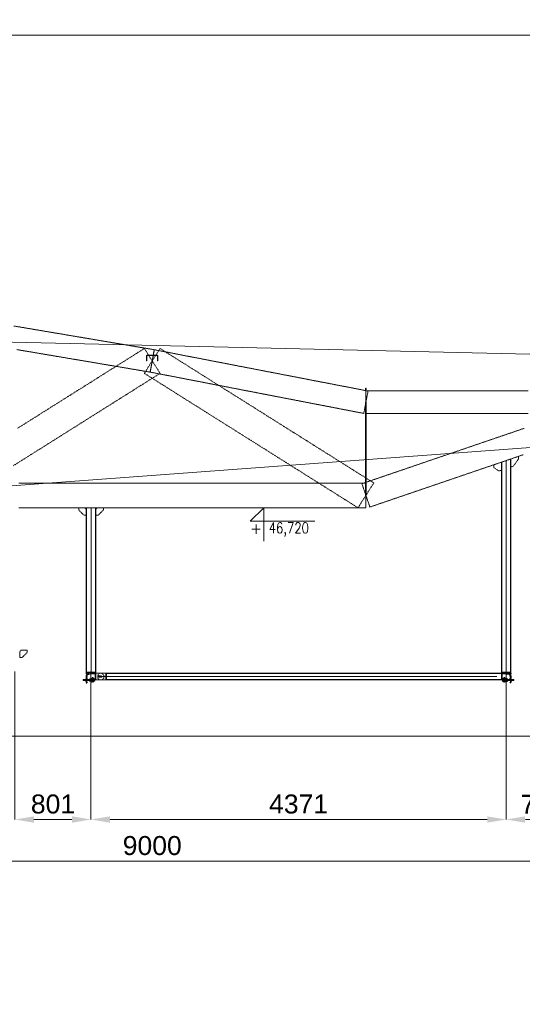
# Model space of a CAD drawing. Header units: millimetres. Extents: x -176817 to 571382, y -58489 to 156123.
# Tile 44 of 256: x -25641 to -20349, y -30771 to -20394. Entities that reach past the tile are written whole.
import ezdxf
from ezdxf.enums import TextEntityAlignment as Align

# ---------------------------------------------------------------- set-up
doc = ezdxf.new("R2010")
doc.units = ezdxf.units.MM
doc.header["$LTSCALE"] = 0.2
for name, pattern in [('AM_ISO02W050', [7.5, 6, -1.5]), ('AM_ISO02W050x2', [3.75, 3, -0.75]), ('AM_ISO08W050', [18, 12, -1.5, 3, -1.5]), ('AM_ISO08W050x2', [9, 6, -0.75, 1.5, -0.75]), ('DASHED', [19.05, 12.7, -6.35]), ('HIDDEN', [9.525, 6.35, -3.175])]:
    doc.linetypes.add(name, pattern=pattern)
doc.layers.get('0').update_dxf_attribs({"lineweight": 13})
doc.layers.get('Defpoints').update_dxf_attribs({"lineweight": 13})
for name, color, linetype, lineweight in [('-A Siatka', 30, 'Continuous', 35), ('-AAA Kontur', 7, 'Continuous', 35), ('-AAA Podkład', 252, 'Continuous', 13), ('-AAA Widok', 2, 'Continuous', 30), ('-AAA Wymiar', 1, 'Continuous', 18), ('-KONTURY', 7, 'Continuous', 35), ('AM_0N', 7, 'Continuous', 13), ('AM_3N', 6, 'AM_ISO02W050', 13), ('AM_4N', 3, 'Continuous', 13), ('AM_7N', 4, 'AM_ISO08W050', 13), ('AM_8', 1, 'Continuous', 13), ('SIATKA', 5, 'Continuous', 13)]:
    doc.layers.add(name, color=color, linetype=linetype, lineweight=lineweight)
doc.layers.add('-AAA Hiden', color=8, linetype='DASHED')
doc.styles.add('ROMANS', font='romans.shx')
doc.styles.get("Standard").update_dxf_attribs({"font": 'arial.ttf'})
doc.styles.add('WYMIARY', font='ROMANS.shx', dxfattribs={"width": 0.75, "oblique": 15})
doc.dimstyles.new('1 do 100', dxfattribs={"dimscale": 100, "dimtxt": 2, "dimasz": 2.5, "dimexe": 1.25, "dimexo": 0.625, "dimtad": 1, "dimdec": 0, "dimtxsty": 'WYMIARY', "dimcen": 2.5, "dimclrd": 256, "dimclre": 256, "dimclrt": 2, "dimadec": 0, "dimazin": 0, "dimtfac": 1, "dimtdec": 0, "dimtmove": 0, "dimatfit": 3, "dimfxl": 1.25, "dimlwd": -1, "dimlwe": -1, "dimarcsym": 0})
doc.dimstyles.new('STANDARD-100', dxfattribs={"dimscale": 100, "dimtxt": 2, "dimasz": 2, "dimexe": 0, "dimexo": 0, "dimgap": 0.6, "dimtad": 1, "dimdec": 0, "dimzin": 12, "dimdsep": 46, "dimtxsty": 'Standard', "dimcen": 1, "dimclrd": 256, "dimclre": 256, "dimclrt": 2, "dimadec": 0, "dimazin": 0, "dimtfac": 1, "dimtdec": 0, "dimtmove": 0, "dimatfit": 3, "dimfxl": 0, "dimtolj": 1, "dimtzin": 0, "dimarcsym": 0})
pattern_1 = [(45, (-54512.95, -43496.4095), (-6.7351921, 6.7351921), []), (45, (-54508.46, -43496.4095), (-6.7351921, 6.7351921), [])]
pattern_2 = [(45, (-58268.814, -43496.4095), (-6.7351921, 6.7351921), []), (45, (-58264.324, -43496.4095), (-6.7351921, 6.7351921), [])]

# ---------------------------------------------------------------- blocks, each defined once
blk = doc.blocks.new('*D9')
at = {"layer": '-AAA Wymiar', "transparency": 16777216}
for p, q in [((-19746, -45734), (-19746, 19038)), ((-28478, 18913), (-19996, 18913)), ((-28728, 18850), (-28728, 18788))]:
    blk.add_line(p, q, dxfattribs=at)
for points in [[(-28478, 18954), (-28478, 18871), (-28728, 18913)], [(-19996, 18954), (-19996, 18871), (-19746, 18913)]]:
    blk.add_solid(points, dxfattribs=at)
at = {"layer": 'Defpoints', "color": 0, "transparency": 16777216}
for p in [(-28728, 18913), (-19746, 18913), (-19746, -45796)]:
    blk.add_point(p, dxfattribs=at)
at = {"layer": '-AAA Wymiar', "color": 2, "transparency": 16777216, "insert": (-24237, 19075), "char_height": 200, "attachment_point": 5, "style": 'WYMIARY'}
blk.add_mtext('8982', dxfattribs=at)
blk = doc.blocks.new('A$C0ED537D3')
at = {"layer": '-AAA Hiden', "extrusion": (0, 1, 0)}
blk.add_lwpolyline([(0, 0), (-50, 0)], dxfattribs=at)
at = {"layer": '-AAA Hiden', "extrusion": (-1, 0, 0)}
blk.add_lwpolyline([(3.5, 0), (0, 0)], dxfattribs=at)
for points, elevation in [([(0, 0), (100, 0)], -50), ([(95.5, 0), (17, 0)], -42)]:
    blk.add_lwpolyline(points, dxfattribs=dict(at, elevation=elevation))
at = {"layer": '-AAA Hiden', "extrusion": (0, 1, 0)}
for points, elevation in [([(-33, 0), (-4.5, 0)], -8), ([(-50, 0), (-46.5, 0)], -100)]:
    blk.add_lwpolyline(points, dxfattribs=dict(at, elevation=elevation))
at = {"layer": '-AAA Hiden', "extrusion": (0, 0, -1)}
for centre, radius, start, end in [((-4.5, -3.5), 4.5, 270, 0), ((-33, -17), 9, 90, 180), ((-46.5, -95.5), 4.5, 270, 0)]:
    blk.add_arc(centre, radius, start, end, dxfattribs=at)
blk = doc.blocks.new('*D873')
at = {"layer": '-AAA Podkład', "linetype": 'HIDDEN', "lineweight": -2, "ltscale": 5, "transparency": 16777216}
for p, q in [((26350, -46782), (26350, -46945)), ((35350, -46782), (35350, -46945)), ((35150, -46945), (26550, -46945))]:
    blk.add_line(p, q, dxfattribs=at)
at = {"layer": '-AAA Podkład', "linetype": 'HIDDEN', "ltscale": 5, "transparency": 16777216}
for points in [[(26550, -46911), (26550, -46978), (26350, -46945)], [(35150, -46911), (35150, -46978), (35350, -46945)]]:
    blk.add_solid(points, dxfattribs=at)
at = {"layer": 'Defpoints', "color": 0, "linetype": 'HIDDEN', "ltscale": 5, "transparency": 16777216}
for p in [(26350, -46782), (35350, -46782), (26350, -46945)]:
    blk.add_point(p, dxfattribs=at)
at = {"layer": '-AAA Podkład', "color": 2, "linetype": 'HIDDEN', "ltscale": 5, "transparency": 16777216, "insert": (30850, -46783), "char_height": 200, "attachment_point": 5}
blk.add_mtext('\\A1;9000', dxfattribs=at)
blk = doc.blocks.new('*D877')
at = {"layer": '-AAA Podkład', "linetype": 'HIDDEN', "lineweight": -2, "ltscale": 5, "transparency": 16777216}
for p, q in [((34577, -44919), (34577, -46507)), ((35350, -46358), (35350, -46507)), ((35150, -46507), (34777, -46507))]:
    blk.add_line(p, q, dxfattribs=at)
at = {"layer": '-AAA Podkład', "linetype": 'HIDDEN', "ltscale": 5, "transparency": 16777216}
for points in [[(34777, -46474), (34777, -46541), (34577, -46507)], [(35150, -46474), (35150, -46541), (35350, -46507)]]:
    blk.add_solid(points, dxfattribs=at)
at = {"layer": 'Defpoints', "color": 0, "linetype": 'HIDDEN', "ltscale": 5, "transparency": 16777216}
for p in [(34577, -44919, 0), (35350, -46358), (34577, -46507)]:
    blk.add_point(p, dxfattribs=at)
at = {"layer": '-AAA Podkład', "color": 2, "linetype": 'HIDDEN', "ltscale": 5, "transparency": 16777216, "insert": (34963, -46347), "char_height": 200, "attachment_point": 5}
blk.add_mtext('\\A1;774', dxfattribs=at)
blk = doc.blocks.new('*D878')
at = {"layer": '-AAA Podkład', "linetype": 'HIDDEN', "lineweight": -2, "ltscale": 5, "transparency": 16777216}
for p, q in [((34577, -44919), (34577, -46507)), ((30205, -44947), (30205, -46507)), ((34377, -46507), (30405, -46507))]:
    blk.add_line(p, q, dxfattribs=at)
at = {"layer": '-AAA Podkład', "linetype": 'HIDDEN', "ltscale": 5, "transparency": 16777216}
for points in [[(30405, -46474), (30405, -46541), (30205, -46507)], [(34377, -46474), (34377, -46541), (34577, -46507)]]:
    blk.add_solid(points, dxfattribs=at)
at = {"layer": 'Defpoints', "color": 0, "linetype": 'HIDDEN', "ltscale": 5, "transparency": 16777216}
for p in [(34577, -44919, 0), (30205, -44947, 0), (30205, -46507)]:
    blk.add_point(p, dxfattribs=at)
at = {"layer": '-AAA Podkład', "color": 2, "linetype": 'HIDDEN', "ltscale": 5, "transparency": 16777216, "insert": (32391, -46345), "char_height": 200, "attachment_point": 5}
blk.add_mtext('\\A1;4371', dxfattribs=at)
blk = doc.blocks.new('*D879')
at = {"layer": '-AAA Podkład', "linetype": 'HIDDEN', "lineweight": -2, "ltscale": 5, "transparency": 16777216}
for p, q in [((29404, -44949), (29404, -46507)), ((30205, -44947), (30205, -46507)), ((30005, -46507), (29604, -46507))]:
    blk.add_line(p, q, dxfattribs=at)
at = {"layer": '-AAA Podkład', "linetype": 'HIDDEN', "ltscale": 5, "transparency": 16777216}
for points in [[(29604, -46474), (29604, -46541), (29404, -46507)], [(30005, -46474), (30005, -46541), (30205, -46507)]]:
    blk.add_solid(points, dxfattribs=at)
at = {"layer": 'Defpoints', "color": 0, "linetype": 'HIDDEN', "ltscale": 5, "transparency": 16777216}
for p in [(29404, -44949, 0), (30205, -44947, 0), (29404, -46507)]:
    blk.add_point(p, dxfattribs=at)
at = {"layer": '-AAA Podkład', "color": 2, "linetype": 'HIDDEN', "ltscale": 5, "transparency": 16777216, "insert": (29805, -46345), "char_height": 200, "attachment_point": 5}
blk.add_mtext('\\A1;801', dxfattribs=at)
blk = doc.blocks.new('poziom')
at = {"color": 4}
for p, q in [((0, 1.176), (0, 0.076)), ((-0.446, 0.522), (1.685, 0.522)), ((-0.446, 0.522), (0, 0.076))]:
    blk.add_line(p, q, dxfattribs=at)
at = {"color": 2, "style": 'ROMANS', "width": 0.8}
blk.add_attdef('POZIOM', text='', height=0.35, dxfattribs=at).set_placement((0.824, 0.632), align=Align.CENTER)
at = {"color": 2, "style": 'ROMANS'}
blk.add_attdef('+', text='', height=0.35, dxfattribs=at).set_placement((-0.254, 0.632), align=Align.CENTER)
blk = doc.blocks.new('*U1073')
at = {"layer": 'AM_0N'}
for p, q in [((-66, 5), (-67, 4)), ((-67, -4), (-67, 4)), ((-1, 5), (-66, 5)), ((-66, -5), (-66, 5)), ((3, 5), (-1, 5)), ((-1, -5), (-1, 5)), ((-1, 5), (-1, 5)), ((4, 8), (3, 8)), ((3, 8), (3, 5)), ((3, 5), (3, -5)), ((4, -8), (4, 8)), ((4, 8), (9, 8)), ((4, 8), (4, 8)), ((9, 0), (4, 0)), ((9, -8), (9, 8)), ((-67, -4), (-66, -5)), ((-1, -5), (-66, -5)), ((3, -5), (-1, -5)), ((-1, -5), (-1, -5)), ((3, -5), (3, -8)), ((4, -8), (3, -8)), ((4, -8), (9, -8)), ((4, -8), (4, -8))]:
    blk.add_line(p, q, dxfattribs=at)
for centre in [(-3, 4), (-3, -4)]:
    blk.add_arc(centre, 12.3, 339.7054, 20.2946, dxfattribs=at)
at = {"layer": 'AM_4N'}
for p, q in [((-1, 4), (-67, 4)), ((-1, 4), (-1, 5)), ((-1, -4), (-67, -4)), ((-1, -4), (-1, -5))]:
    blk.add_line(p, q, dxfattribs=at)
at = {"layer": 'AM_7N', "linetype": 'AM_ISO08W050x2'}
blk.add_line((12, 0), (-70, 0), dxfattribs=at)
blk = doc.blocks.new('*U1058')
at = {"layer": 'AM_0N'}
for p, q in [((6, -1), (-6, -1)), ((-6, -1), (-6, -2)), ((6, -2), (-6, -2)), ((-6, -2), (-2, -5)), ((3, -6), (-3, -6)), ((-3, -20), (-3, -6)), ((-3, -6), (-2, -6)), ((3, -20), (-3, -20)), ((-2, -21), (-3, -20)), ((2, -5), (-2, -5)), ((-2, -6), (-2, -5)), ((-2, -21), (2, -21)), ((6, -2), (2, -5)), ((2, -6), (2, -5)), ((3, -6), (2, -6)), ((2, -21), (3, -20)), ((3, -20), (3, -6)), ((6, -2), (6, -1))]:
    blk.add_line(p, q, dxfattribs=at)
at = {"layer": 'AM_3N', "linetype": 'AM_ISO02W050x2'}
for p, q in [((-3, -1), (0, -5)), ((-1, -4), (-1, -1)), ((1, -4), (-1, -4)), ((3, -1), (0, -5)), ((1, -4), (1, -1))]:
    blk.add_line(p, q, dxfattribs=at)
at = {"layer": 'AM_4N'}
for p, q in [((-2, -6), (-2, -21)), ((-2, -6), (-2, -6)), ((2, -6), (2, -21)), ((2, -6), (2, -6))]:
    blk.add_line(p, q, dxfattribs=at)
at = {"layer": 'AM_7N', "linetype": 'AM_ISO08W050x2'}
blk.add_line((0, 2), (0, -24), dxfattribs=at)
blk = doc.blocks.new('*U1059')
at = {"layer": 'AM_0N'}
for p, q in [((6, -12), (-6, -12)), ((-6, -12), (-6, -14)), ((-6, -14), (6, -14)), ((6, -14), (6, -12))]:
    blk.add_line(p, q, dxfattribs=at)
at = {"layer": 'AM_7N', "linetype": 'AM_ISO08W050x2'}
blk.add_line((0, -17), (0, -9), dxfattribs=at)
blk = doc.blocks.new('*U1060')
at = {"layer": 'AM_0N'}
for p, q in [((-6, -14), (-4, -14)), ((-6, -14), (-6, -18)), ((-6, -18), (-4, -19)), ((4, -14), (-4, -14)), ((4, -19), (-4, -19)), ((-3, -14), (-3, -18)), ((3, -14), (3, -18)), ((6, -14), (4, -14)), ((6, -18), (4, -19)), ((6, -14), (6, -18))]:
    blk.add_line(p, q, dxfattribs=at)
for centre, radius, start, end in [((-4, -16), 2.55, 55.5615, 115.5615), ((-4, -16), 2.55, 244.4385, 304.4385), ((0, -23), 9.54, 72.383, 107.617), ((0, -9), 9.54, 252.383, 287.617), ((4, -16), 2.55, 64.4385, 124.4385), ((4, -16), 2.55, 235.5615, 295.5615)]:
    blk.add_arc(centre, radius, start, end, dxfattribs=at)
at = {"layer": 'AM_7N', "linetype": 'AM_ISO08W050x2'}
blk.add_line((0, -11), (0, -22), dxfattribs=at)
blk = doc.blocks.new('okucie')
at = {"layer": 'AM_8'}
h = blk.add_hatch(dxfattribs=at)
h.set_pattern_fill('ANSI31', color=256, scale=0.5, style=0)
h.set_pattern_definition([(45, (-21727.3335, 85443.8012), (-1.122532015, 1.122532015), [])])
h.paths.add_polyline_path([(-4, -5), (-4, -4), (-6, -1), (-20, -1), (-20, -5)])
h.paths.add_polyline_path([(20, -5), (20, -1), (6, -1), (4, -4), (4, -5)])
h = blk.add_hatch(dxfattribs=at)
h.set_pattern_fill('ANSI31', color=256, scale=0.5, angle=90, style=0)
h.set_pattern_definition([(135, (-21776.6445, 85446.8), (-1.122532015, -1.122532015), [])])
h.paths.add_polyline_path([(-4, -8), (-20, -8), (-20, -12), (-4, -12)])
h.paths.add_polyline_path([(20, -8), (4, -8), (4, -12), (6, -12), (20, -12)])
at = {"layer": '-AAA Widok'}
for p, q in [((-4, -4, 0), (4, -4, 0)), ((-4, -12, 0), (-4, -8)), ((4, -12, 0), (4, -8))]:
    blk.add_line(p, q, dxfattribs=at)
for points in [[(-20, -5), (20, -5), (20, -1), (-20, -1)], [(-20, -12), (20, -12), (20, -8), (-20, -8)]]:
    blk.add_lwpolyline(points, close=True, dxfattribs=at)
at = {"layer": '-AAA Widok', "elevation": 0}
blk.add_lwpolyline([(-20, -5), (20, -5), (20, -1), (-20, -1)], close=True, dxfattribs=at)
for points in [[(-6, -1), (-4, -4), (-4, -5)], [(6, -1), (4, -4), (4, -5)]]:
    blk.add_lwpolyline(points, dxfattribs=at)
at = {"layer": '-AAA Wymiar'}
for p, q in [((-20, -8), (-20, -5)), ((20, -8), (20, -5))]:
    blk.add_line(p, q, dxfattribs=at)
at = {"layer": 'AM_0N'}
for name in ['*U1058', '*U1059', '*U1060']:
    blk.add_blockref(name, (0, 0), dxfattribs=at)
blk = doc.blocks.new('*U1074')
at = {"layer": 'AM_0N'}
for p, q in [((42.5, 14), (22.5, 14)), ((22.5, 14), (22.5, 12)), ((22.5, 12), (42.5, 12)), ((42.5, 12), (42.5, 14))]:
    blk.add_line(p, q, dxfattribs=at)
at = {"layer": 'AM_7N', "linetype": 'AM_ISO08W050x2'}
blk.add_line((32.5, 9), (32.5, 17), dxfattribs=at)
blk = doc.blocks.new('*U1075')
at = {"layer": 'AM_0N'}
for p, q in [((23, 21), (25, 22)), ((23, 15), (23, 21)), ((23, 15), (25, 14)), ((25, 22), (40, 22)), ((25, 14), (40, 14)), ((28, 15), (28, 21)), ((37, 15), (37, 21)), ((42, 21), (40, 22)), ((42, 15), (40, 14)), ((42, 15), (42, 21))]:
    blk.add_line(p, q, dxfattribs=at)
for centre, radius, start, end in [((26, 18), 4.08, 55.5615, 115.5615), ((26, 18), 4.08, 244.4385, 304.4385), ((32, 7), 15.3, 72.383, 107.617), ((32, 30), 15.3, 252.383, 287.617), ((39, 18), 4.08, 64.4385, 124.4385), ((39, 18), 4.08, 235.5615, 295.5615)]:
    blk.add_arc(centre, radius, start, end, dxfattribs=at)
at = {"layer": 'AM_7N', "linetype": 'AM_ISO08W050x2'}
blk.add_line((32, 11), (32, 25), dxfattribs=at)
blk = doc.blocks.new('*U1076')
at = {"layer": 'AM_0N'}
for p, q in [((-37, 10), (-37, -10)), ((-35, 10), (-37, 10)), ((-35, -10), (-35, 10)), ((-37, -10), (-35, -10))]:
    blk.add_line(p, q, dxfattribs=at)
at = {"layer": 'AM_7N', "linetype": 'AM_ISO08W050x2'}
blk.add_line((-32, 0), (-40, 0), dxfattribs=at)
blk = doc.blocks.new('*U1077')
at = {"layer": 'AM_0N'}
for p, q in [((-44, 9), (-45, 7)), ((-45, -7), (-45, 7)), ((-38, 9), (-44, 9)), ((-38, 5), (-44, 5)), ((-38, 9), (-37, 7)), ((-37, -7), (-37, 7)), ((-44, -9), (-45, -7)), ((-38, -5), (-44, -5)), ((-38, -9), (-44, -9)), ((-38, -9), (-37, -7))]:
    blk.add_line(p, q, dxfattribs=at)
for centre, radius, start, end in [((-41, 7), 4.08, 154.4385, 214.4385), ((-30, 0), 15.3, 162.383, 197.617), ((-42, 7), 4.08, 325.5615, 25.5615), ((-53, 0), 15.3, 342.383, 17.617), ((-41, -7), 4.08, 145.5615, 205.5615), ((-42, -7), 4.08, 334.4385, 34.4385)]:
    blk.add_arc(centre, radius, start, end, dxfattribs=at)
at = {"layer": 'AM_7N', "linetype": 'AM_ISO08W050x2'}
blk.add_line((-34, 0), (-48, 0), dxfattribs=at)
blk = doc.blocks.new('*U1078')
at = {"layer": 'AM_0N'}
for p, q in [((43, 9), (23, 9)), ((23, 9), (23, 7)), ((23, 7), (43, 7)), ((43, 7), (43, 9))]:
    blk.add_line(p, q, dxfattribs=at)
at = {"layer": 'AM_7N', "linetype": 'AM_ISO08W050x2'}
blk.add_line((33, 4), (33, 12), dxfattribs=at)
blk = doc.blocks.new('*U1079')
at = {"layer": 'AM_0N'}
for p, q in [((43, 7), (23, 7)), ((23, 7), (23, 5)), ((23, 5), (43, 5)), ((43, 5), (43, 7))]:
    blk.add_line(p, q, dxfattribs=at)
at = {"layer": 'AM_7N', "linetype": 'AM_ISO08W050x2'}
blk.add_line((33, 2), (33, 10), dxfattribs=at)
blk = doc.blocks.new('*U1080')
at = {"layer": 'AM_0N'}
for p, q in [((43, -6), (23, -6)), ((23, -6), (23, -8)), ((23, -8), (43, -8)), ((43, -8), (43, -6))]:
    blk.add_line(p, q, dxfattribs=at)
at = {"layer": 'AM_7N', "linetype": 'AM_ISO08W050x2'}
blk.add_line((33, -11), (33, -3), dxfattribs=at)
blk = doc.blocks.new('*U1081')
at = {"layer": 'AM_0N'}
for p, q in [((28, 26), (28, 25)), ((28, 26), (37, 26)), ((28, -9), (28, 25)), ((28, 25), (38, 25)), ((38, 25), (37, 26)), ((38, -9), (38, 25)), ((23, -20), (23, -15)), ((23, -15), (25, -15)), ((23, -20), (24, -20)), ((41, -20), (24, -20)), ((28, -14), (25, -14)), ((25, -15), (25, -14)), ((25, -15), (40, -15)), ((28, -9), (38, -9)), ((28, -9), (28, -10)), ((28, -14), (28, -10)), ((37, -14), (28, -14)), ((28, -20), (28, -15)), ((38, -9), (37, -10)), ((37, -14), (37, -10)), ((40, -14), (37, -14)), ((37, -20), (37, -15)), ((40, -15), (40, -14)), ((40, -15), (42, -15)), ((42, -20), (41, -20)), ((42, -20), (42, -15))]:
    blk.add_line(p, q, dxfattribs=at)
at = {"layer": 'AM_0N', "extrusion": (0, 0, -1)}
for centre, radius, start, end in [((-25, -16), 4.34, 235.5531, 295.5531), ((-33, -4), 16.2, 252.3875, 287.6125), ((-40, -16), 4.34, 244.4469, 304.4469)]:
    blk.add_arc(centre, radius, start, end, dxfattribs=at)
at = {"layer": 'AM_4N'}
for p, q in [((28, -9), (28, 26)), ((37, -9), (37, 26)), ((28, -9), (28, -10)), ((37, -9), (37, -10))]:
    blk.add_line(p, q, dxfattribs=at)
at = {"layer": 'AM_7N', "linetype": 'AM_ISO08W050x2'}
blk.add_line((33, -23), (33, 29), dxfattribs=at)
blk = doc.blocks.new('*U1082')
at = {"layer": 'AM_0N'}
for p, q in [((22.5, -12), (42.5, -12)), ((22.5, -14), (22.5, -12)), ((42.5, -14), (22.5, -14)), ((42.5, -12), (42.5, -14))]:
    blk.add_line(p, q, dxfattribs=at)
at = {"layer": 'AM_7N', "linetype": 'AM_ISO08W050x2'}
blk.add_line((32.5, -9), (32.5, -17), dxfattribs=at)
blk = doc.blocks.new('N3')
at = {"layer": '-AAA Widok'}
blk.add_lwpolyline([(52, -12), (5, -12, -0.414214), (0, -7), (0, 7, -0.414214), (5, 12), (52, 12), (52, 9), (5, 9, 0.414214), (3, 7), (3, -7, 0.414214), (5, -9), (52, -9)], format="xyb", close=True, dxfattribs=at)
blk.add_lwpolyline([(52, 12), (52, 9), (5, 9, 0.414214), (3, 7), (3, -7, 0.414214), (5, -9), (52, -9), (52, -12)], format="xyb", dxfattribs=at)
at = {"layer": '-AAA Widok', "color": 42, "rotation": 180}
blk.add_blockref('okucie', (32, -7), dxfattribs=at)
at = {"layer": 'AM_0N'}
for name in ['*U1073', '*U1081']:
    blk.add_blockref(name, (0, 0), dxfattribs=at)
at = {"layer": 'AM_0N', "color": 42}
for name in ['*U1077', '*U1076', '*U1074', '*U1075', '*U1078', '*U1079', '*U1082', '*U1080']:
    blk.add_blockref(name, (0, 0), dxfattribs=at)
blk = doc.blocks.new('Profil rev.B')
at = {"layer": '-A Siatka', "linetype": 'HIDDEN', "const_width": 3, "elevation": 0}
blk.add_lwpolyline([(33882, -40), (29505, -40)], dxfattribs=at)
at = {"layer": '-KONTURY'}
blk.add_line((33861, -30, 0), (33861, -50, 0), dxfattribs=at)
at = {"layer": '-AAA Kontur'}
blk.add_blockref('N3', (29492, -39, 0), dxfattribs=at)
at = {"layer": '-AAA Kontur', "xscale": -1}
blk.add_blockref('N3', (33893, -39, 0), dxfattribs=at)
blk = doc.blocks.new('Podkład rev.B')
at = {"layer": '-AAA Podkład', "linetype": 'HIDDEN', "ltscale": 5}
h = blk.add_hatch(dxfattribs=at)
h.set_pattern_fill('ANSI32', color=256, angle=360)
h.set_pattern_definition(pattern_2)
edge = h.paths.add_edge_path()
edge.add_line((30205.5, -44966), (30155.5, -44966))
edge = h.paths.add_edge_path()
edge.add_line((30172.5, -44974), (30201, -44974))
edge = h.paths.add_edge_path()
edge.add_line((30163.5, -45061.5), (30163.5, -44983))
edge = h.paths.add_edge_path()
edge.add_line((30155.5, -44966), (30155.5, -45066))
edge = h.paths.add_edge_path()
edge.add_ellipse((30172.5, -44983), major_axis=(0, 9), ratio=1, start_angle=360, end_angle=450, ccw=False)
edge = h.paths.add_edge_path()
edge.add_ellipse((30159, -45061.5), major_axis=(0, 4.5), ratio=1, start_angle=180, end_angle=270, ccw=False)
edge = h.paths.add_edge_path()
edge.add_line((30155.5, -45066), (30159, -45066))
edge = h.paths.add_edge_path()
edge.add_ellipse((30201, -44969.5), major_axis=(0, 4.5), ratio=1, start_angle=180, end_angle=270, ccw=False)
edge = h.paths.add_edge_path()
edge.add_line((30205.5, -44969.5), (30205.5, -44966))
h = blk.add_hatch(dxfattribs=at)
h.set_pattern_fill('ANSI32', color=256, angle=360)
h.set_pattern_definition(pattern_2)
h.paths.add_polyline_path([(30205.5, -44966), (30205.5, -44967.9, 0.4142136), (30210.6, -44973), (30243.4, -44973, -0.4142136), (30248.5, -44978.1), (30248.5, -45030.9, 0.4142136), (30253.6, -45036), (30255.5, -45036), (30255.5, -44966)])
h = blk.add_hatch(dxfattribs=at)
h.set_pattern_fill('ANSI32', color=256, angle=360)
h.set_pattern_definition(pattern_1)
h.paths.add_polyline_path([(34576.5, -44966), (34576.5, -44967.9, -0.4142136), (34571.4, -44973), (34538.6, -44973, 0.4142136), (34533.5, -44978.1), (34533.5, -45030.9, -0.4142136), (34528.4, -45036), (34526.5, -45036), (34526.5, -44966)])
h = blk.add_hatch(dxfattribs=at)
h.set_pattern_fill('ANSI32', color=256, angle=360)
h.set_pattern_definition(pattern_1)
edge = h.paths.add_edge_path()
edge.add_line((34576.5, -44966), (34626.5, -44966))
edge = h.paths.add_edge_path()
edge.add_line((34609.5, -44974), (34581, -44974))
edge = h.paths.add_edge_path()
edge.add_line((34618.5, -45061.5), (34618.5, -44983))
edge = h.paths.add_edge_path()
edge.add_line((34626.5, -44966), (34626.5, -45066))
edge = h.paths.add_edge_path()
edge.add_ellipse((34609.5, -44983), major_axis=(0, 9), ratio=1, start_angle=270, end_angle=360, ccw=False)
edge = h.paths.add_edge_path()
edge.add_ellipse((34623, -45061.5), major_axis=(0, 4.5), ratio=1, start_angle=90, end_angle=180, ccw=False)
edge = h.paths.add_edge_path()
edge.add_line((34626.5, -45066), (34623, -45066))
edge = h.paths.add_edge_path()
edge.add_ellipse((34581, -44969.5), major_axis=(0, 4.5), ratio=1, start_angle=90, end_angle=180, ccw=False)
edge = h.paths.add_edge_path()
edge.add_line((34576.5, -44969.5), (34576.5, -44966))
at = {"layer": '-AAA Podkład', "linetype": 'HIDDEN', "ltscale": 5, "extrusion": (0, 1, 0)}
blk.add_line((33100, -42141, 0), (33100, -43091, 0), dxfattribs=at)
blk.add_line((33100, -42141, 0), (33100, -43091, 0), dxfattribs=at)
at = {"layer": '-AAA Podkład', "linetype": 'HIDDEN', "ltscale": 5}
for p, q in [((34576.5, -42724.1, 0), (34576.5, -44954, 0)), ((30205.5, -43221, 0), (30205.5, -44954, 0)), ((30155.5, -45030, 0), (30163.5, -45030, 0)), ((30300.5, -45001, 0), (34481.5, -45001, 0)), ((34526.5, -44970, 0), (30368, -44970, 0)), ((30368, -45032, 0), (34526.5, -45032, 0)), ((34626.5, -45030, 0), (34618.5, -45030, 0)), ((30155.5, -45046, 0), (30163.5, -45046, 0)), ((34626.5, -45046, 0), (34618.5, -45046, 0))]:
    blk.add_line(p, q, dxfattribs=at)
at = {"layer": '-AAA Podkład', "linetype": 'HIDDEN', "ltscale": 5, "elevation": 0}
for points in [[(36922.7, -38239.2), (-1301.7, -38239.2), (-1301.7, -45629.3), (36922.7, -45629.3)], [(30155.5, -43301), (30131.5, -43301), (30075.5, -43245), (30075.5, -43221), (30139.5, -43221), (30155.5, -43237)], [(30155.5, -44954), (30255.5, -44954), (30255.5, -43221), (30155.5, -43221)], [(30255.5, -43301), (30279.5, -43301), (30335.5, -43245), (30335.5, -43221), (30271.5, -43221), (30255.5, -43237)], [(29454.4, -44801.4), (29478.4, -44801.4), (29534.4, -44745.4), (29534.4, -44721.4), (29470.4, -44721.4), (29454.4, -44737.4)], [(30155.5, -44966), (30255.5, -44966), (30255.5, -44954), (30155.5, -44954)], [(30320, -45036), (30255.5, -45036), (30255.5, -44966), (30320, -44966), (30340, -44986), (30340, -45016)], [(30295.5, -44966), (30360, -44966), (30360, -45036), (30295.5, -45036), (30275.5, -45016), (30275.5, -44986)], [(30368, -44966), (30360, -44966), (30360, -45036), (30368, -45036)], [(34526.5, -44966), (34626.5, -44966), (34626.5, -44954), (34526.5, -44954)]]:
    blk.add_lwpolyline(points, close=True, dxfattribs=at)
at = {"layer": '-AAA Podkład', "linetype": 'HIDDEN', "ltscale": 5}
for points in [[(30830, -41792.2), (30840, -41733), (30850, -41673.9), (30860, -41614.7), (30870, -41555.5), (30799.7, -41543.7), (30729.4, -41531.8), (30659.1, -41519.9), (30588.8, -41508), (30518.4, -41496.1), (30448.1, -41484.2), (30377.8, -41472.3), (30307.5, -41460.5), (30237.2, -41448.6), (30166.9, -41436.7), (30096.6, -41424.8), (30026.3, -41412.9), (29955.9, -41401), (29885.6, -41389.1), (29815.3, -41377.3), (29745, -41365.4), (29674.7, -41353.5), (29604.4, -41341.6), (29534.1, -41329.7), (29463.8, -41317.8), (29393.4, -41305.9)], [(29423.7, -41554.5), (29494.1, -41566.4), (29564.4, -41578.2), (29634.7, -41590.1), (29705, -41602), (29775.3, -41613.9), (29845.6, -41625.8), (29915.9, -41637.7), (29986.2, -41649.6), (30056.6, -41661.4), (30126.9, -41673.3), (30197.2, -41685.2), (30267.5, -41697.1), (30337.8, -41709), (30408.1, -41720.9), (30478.4, -41732.8), (30548.7, -41744.6), (30619.1, -41756.5), (30689.4, -41768.4), (30759.7, -41780.3), (30830, -41792.2)], [(30932.6, -41805), (30891.3, -41739.4), (30850, -41673.9), (30808.7, -41608.3), (30767.4, -41542.7), (30697.1, -41587), (30626.8, -41631.3), (30556.5, -41675.6), (30486.1, -41719.8), (30415.8, -41764.1), (30345.5, -41808.4), (30275.2, -41852.7), (30204.9, -41897), (30134.6, -41941.3), (30064.3, -41985.6), (29994, -42029.8), (29923.6, -42074.1), (29853.3, -42118.4), (29783, -42162.7), (29712.7, -42207), (29642.4, -42251.3), (29572.1, -42295.5), (29501.8, -42339.8), (29431.5, -42384.1)], [(29385.7, -42779.3), (29456, -42735), (29526.4, -42690.7), (29596.7, -42646.4), (29667, -42602.1), (29737.3, -42557.9), (29807.6, -42513.6), (29877.9, -42469.3), (29948.2, -42425), (30018.5, -42380.7), (30088.9, -42336.4), (30159.2, -42292.1), (30229.5, -42247.9), (30299.8, -42203.6), (30370.1, -42159.3), (30440.4, -42115), (30510.7, -42070.7), (30581, -42026.4), (30651.4, -41982.2), (30721.7, -41937.9), (30792, -41893.6), (30862.3, -41849.3), (30932.6, -41805)], [(33017.4, -43222.1), (33058.7, -43156.5), (33100, -43091), (33141.3, -43025.4), (33182.6, -42959.8), (33112.3, -42915.5), (33042, -42871.2), (32971.7, -42827), (32901.4, -42782.7), (32831, -42738.4), (32760.7, -42694.1), (32690.4, -42649.8), (32620.1, -42605.5), (32549.8, -42561.3), (32479.5, -42517), (32409.2, -42472.7), (32338.9, -42428.4), (32268.5, -42384.1), (32198.2, -42339.8), (32127.9, -42295.5), (32057.6, -42251.3), (31987.3, -42207), (31917, -42162.7), (31846.7, -42118.4), (31776.4, -42074.1), (31706, -42029.8), (31635.7, -41985.6), (31565.4, -41941.3), (31495.1, -41897), (31424.8, -41852.7), (31354.5, -41808.4), (31284.2, -41764.1), (31213.9, -41719.8), (31143.5, -41675.6), (31073.2, -41631.3), (31002.9, -41587), (30932.6, -41542.7), (30891.3, -41608.3), (30850, -41673.9), (30808.7, -41739.4), (30767.4, -41805), (30837.7, -41849.3), (30908, -41893.6), (30978.3, -41937.9), (31048.6, -41982.2), (31119, -42026.4), (31189.3, -42070.7), (31259.6, -42115), (31329.9, -42159.3), (31400.2, -42203.6), (31470.5, -42247.9), (31540.8, -42292.1), (31611.1, -42336.4), (31681.5, -42380.7), (31751.8, -42425), (31822.1, -42469.3), (31892.4, -42513.6), (31962.7, -42557.9), (32033, -42602.1), (32103.3, -42646.4), (32173.6, -42690.7), (32244, -42735), (32314.3, -42779.3), (32384.6, -42823.6), (32454.9, -42867.8), (32525.2, -42912.1), (32595.5, -42956.4), (32665.8, -43000.7), (32736.1, -43045), (32806.5, -43089.3), (32876.8, -43133.6), (32947.1, -43177.8), (33017.4, -43222.1)], [(33077.2, -42227), (33088.6, -42168.1), (33100, -42109.2), (33111.4, -42050.3), (33122.8, -41991.3), (33052.5, -41977.7), (32982.2, -41964.1), (32911.9, -41950.5), (32841.5, -41936.9), (32771.2, -41923.3), (32700.9, -41909.7), (32630.6, -41896.1), (32560.3, -41882.5), (32490, -41868.9), (32419.7, -41855.3), (32349.4, -41841.7), (32279, -41828.1), (32208.7, -41814.5), (32138.4, -41800.9), (32068.1, -41787.3), (31997.8, -41773.7), (31927.5, -41760.1), (31857.2, -41746.5), (31786.9, -41732.9), (31716.5, -41719.3), (31646.2, -41705.7), (31575.9, -41692.1), (31505.6, -41678.5), (31435.3, -41664.9), (31365, -41651.3), (31294.7, -41637.7), (31224.4, -41624.1), (31154, -41610.5), (31083.7, -41596.9), (31013.4, -41583.3), (30943.1, -41569.7), (30872.8, -41556), (30861.4, -41615), (30850, -41673.9), (30838.6, -41732.8), (30827.2, -41791.7), (30897.5, -41805.3), (30967.8, -41818.9), (31038.1, -41832.5), (31108.5, -41846.1), (31178.8, -41859.7), (31249.1, -41873.3), (31319.4, -41886.9), (31389.7, -41900.5), (31460, -41914.1), (31530.3, -41927.7), (31600.6, -41941.3), (31671, -41954.9), (31741.3, -41968.5), (31811.6, -41982.1), (31881.9, -41995.7), (31952.2, -42009.3), (32022.5, -42022.9), (32092.8, -42036.5), (32163.1, -42050.1), (32233.5, -42063.7), (32303.8, -42077.3), (32374.1, -42090.9), (32444.4, -42104.6), (32514.7, -42118.2), (32585, -42131.8), (32655.3, -42145.4), (32725.6, -42159), (32796, -42172.6), (32866.3, -42186.2), (32936.6, -42199.8), (33006.9, -42213.4), (33077.2, -42227)], [(30790, -41621.8), (30790, -41673.9), (30794, -41673.9), (30794, -41621.8), (30794, -41621.7), (30794, -41621.6), (30794, -41621.6), (30794, -41621.5), (30794, -41621.4), (30794, -41621.3), (30794.1, -41621.2), (30794.1, -41621.1), (30794.1, -41621), (30794.1, -41620.9), (30794.1, -41620.8), (30794.2, -41620.7), (30794.2, -41620.6), (30794.2, -41620.5), (30794.3, -41620.4), (30794.3, -41620.3), (30794.3, -41620.2), (30794.4, -41620.1), (30794.4, -41620), (30794.5, -41620), (30794.5, -41619.9), (30794.6, -41619.8), (30794.6, -41619.7), (30794.7, -41619.6), (30794.7, -41619.5), (30794.8, -41619.5), (30794.8, -41619.4), (30794.9, -41619.3), (30795, -41619.2), (30795, -41619.2), (30795.1, -41619.1), (30795.2, -41619), (30795.2, -41618.9), (30795.3, -41618.9), (30795.4, -41618.8), (30795.5, -41618.8), (30795.5, -41618.7), (30795.6, -41618.6), (30795.7, -41618.6), (30795.8, -41618.5), (30795.9, -41618.5), (30795.9, -41618.4), (30796, -41618.4), (30796.1, -41618.3), (30796.2, -41618.3), (30796.3, -41618.2), (30796.4, -41618.2), (30796.5, -41618.1), (30796.6, -41618.1), (30796.7, -41618.1), (30796.7, -41618), (30796.8, -41618), (30796.9, -41618), (30797, -41618), (30797.1, -41617.9), (30797.2, -41617.9), (30797.3, -41617.9), (30797.4, -41617.9), (30797.5, -41617.9), (30797.6, -41617.9), (30797.7, -41617.9), (30797.8, -41617.8), (30797.9, -41617.8), (30798, -41617.8), (30850, -41617.8), (30902, -41617.8), (30902.1, -41617.8), (30902.2, -41617.8), (30902.3, -41617.9), (30902.4, -41617.9), (30902.5, -41617.9), (30902.6, -41617.9), (30902.7, -41617.9), (30902.8, -41617.9), (30902.9, -41617.9), (30903, -41618), (30903.1, -41618), (30903.2, -41618), (30903.3, -41618), (30903.3, -41618.1), (30903.4, -41618.1), (30903.5, -41618.1), (30903.6, -41618.2), (30903.7, -41618.2), (30903.8, -41618.3), (30903.9, -41618.3), (30904, -41618.4), (30904.1, -41618.4), (30904.1, -41618.5), (30904.2, -41618.5), (30904.3, -41618.6), (30904.4, -41618.6), (30904.5, -41618.7), (30904.5, -41618.8), (30904.6, -41618.8), (30904.7, -41618.9), (30904.8, -41618.9), (30904.8, -41619), (30904.9, -41619.1), (30905, -41619.2), (30905, -41619.2), (30905.1, -41619.3), (30905.2, -41619.4), (30905.2, -41619.5), (30905.3, -41619.5), (30905.3, -41619.6), (30905.4, -41619.7), (30905.4, -41619.8), (30905.5, -41619.9), (30905.5, -41620), (30905.6, -41620), (30905.6, -41620.1), (30905.7, -41620.2), (30905.7, -41620.3), (30905.7, -41620.4), (30905.8, -41620.5), (30905.8, -41620.6), (30905.8, -41620.7), (30905.9, -41620.8), (30905.9, -41620.9), (30905.9, -41621), (30905.9, -41621.1), (30905.9, -41621.2), (30906, -41621.3), (30906, -41621.4), (30906, -41621.5), (30906, -41621.6), (30906, -41621.6), (30906, -41621.7), (30906, -41621.8), (30906, -41673.9), (30910, -41673.9), (30910, -41621.8), (30910, -41621.6), (30910, -41621.5), (30910, -41621.3), (30910, -41621.1), (30909.9, -41620.9), (30909.9, -41620.7), (30909.9, -41620.5), (30909.8, -41620.3), (30909.8, -41620.1), (30909.8, -41619.9), (30909.7, -41619.7), (30909.7, -41619.5), (30909.6, -41619.3), (30909.5, -41619.2), (30909.5, -41619), (30909.4, -41618.8), (30909.3, -41618.6), (30909.2, -41618.4), (30909.1, -41618.2), (30909.1, -41618.1), (30909, -41617.9), (30908.9, -41617.7), (30908.8, -41617.6), (30908.7, -41617.4), (30908.5, -41617.2), (30908.4, -41617.1), (30908.3, -41616.9), (30908.2, -41616.8), (30908.1, -41616.6), (30907.9, -41616.5), (30907.8, -41616.3), (30907.7, -41616.2), (30907.5, -41616.1), (30907.4, -41615.9), (30907.2, -41615.8), (30907.1, -41615.7), (30906.9, -41615.5), (30906.8, -41615.4), (30906.6, -41615.3), (30906.4, -41615.2), (30906.3, -41615.1), (30906.1, -41615), (30905.9, -41614.9), (30905.8, -41614.8), (30905.6, -41614.7), (30905.4, -41614.6), (30905.2, -41614.5), (30905.1, -41614.5), (30904.9, -41614.4), (30904.7, -41614.3), (30904.5, -41614.2), (30904.3, -41614.2), (30904.1, -41614.1), (30903.9, -41614.1), (30903.8, -41614), (30903.6, -41614), (30903.4, -41614), (30903.2, -41613.9), (30903, -41613.9), (30902.8, -41613.9), (30902.6, -41613.9), (30902.4, -41613.9), (30902.2, -41613.8), (30902, -41613.8), (30850, -41613.8), (30798, -41613.8), (30797.8, -41613.8), (30797.6, -41613.9), (30797.4, -41613.9), (30797.2, -41613.9), (30797, -41613.9), (30796.8, -41613.9), (30796.6, -41614), (30796.4, -41614), (30796.2, -41614), (30796.1, -41614.1), (30795.9, -41614.1), (30795.7, -41614.2), (30795.5, -41614.2), (30795.3, -41614.3), (30795.1, -41614.4), (30794.9, -41614.5), (30794.8, -41614.5), (30794.6, -41614.6), (30794.4, -41614.7), (30794.2, -41614.8), (30794.1, -41614.9), (30793.9, -41615), (30793.7, -41615.1), (30793.6, -41615.2), (30793.4, -41615.3), (30793.2, -41615.4), (30793.1, -41615.5), (30792.9, -41615.7), (30792.8, -41615.8), (30792.6, -41615.9), (30792.5, -41616.1), (30792.3, -41616.2), (30792.2, -41616.3), (30792.1, -41616.5), (30791.9, -41616.6), (30791.8, -41616.8), (30791.7, -41616.9), (30791.6, -41617.1), (30791.5, -41617.2), (30791.3, -41617.4), (30791.2, -41617.6), (30791.1, -41617.7), (30791, -41617.9), (30790.9, -41618.1), (30790.9, -41618.2), (30790.8, -41618.4), (30790.7, -41618.6), (30790.6, -41618.8), (30790.5, -41619), (30790.5, -41619.2), (30790.4, -41619.3), (30790.3, -41619.5), (30790.3, -41619.7), (30790.2, -41619.9), (30790.2, -41620.1), (30790.2, -41620.3), (30790.1, -41620.5), (30790.1, -41620.7), (30790.1, -41620.9), (30790, -41621.1), (30790, -41621.3), (30790, -41621.5), (30790, -41621.6), (30790, -41621.8)], [(34765, -42385), (34675.2, -42415.7), (34585.3, -42446.4), (34495.5, -42477), (34405.6, -42507.7), (34315.8, -42538.4), (34226, -42569.1), (34136.1, -42599.8), (34046.3, -42630.4), (33956.4, -42661.1), (33866.6, -42691.8), (33776.7, -42722.5), (33686.9, -42753.2), (33597.1, -42783.9), (33507.2, -42814.5), (33417.4, -42845.2), (33327.5, -42875.9), (33237.7, -42906.6), (33147.8, -42937.3), (33058, -42967.9), (33079, -43029.5), (33100, -43091), (33121, -43152.5), (33142, -43214), (33231.9, -43183.3), (33321.7, -43152.6), (33411.5, -43121.9), (33501.4, -43091.3), (33591.2, -43060.6), (33681.1, -43029.9), (33770.9, -42999.2), (33860.8, -42968.5), (33950.6, -42937.9), (34040.4, -42907.2), (34130.3, -42876.5), (34220.1, -42845.8), (34310, -42815.1), (34399.8, -42784.5), (34489.7, -42753.8), (34579.5, -42723.1), (34669.4, -42692.4), (34759.2, -42661.7)], [(33095.5, -41962.3), (33095.5, -41979.2), (33104.5, -41979.2), (33104.5, -41962.3), (33095.5, -41962.3)], [(34807, -41989.2), (34717.2, -41989.2), (34627.3, -41989.2), (34537.5, -41989.2), (34447.7, -41989.2), (34357.8, -41989.2), (34268, -41989.2), (34178.1, -41989.2), (34088.3, -41989.2), (33998.4, -41989.2), (33908.6, -41989.2), (33818.8, -41989.2), (33728.9, -41989.2), (33639.1, -41989.2), (33549.2, -41989.2), (33459.4, -41989.2), (33369.5, -41989.2), (33279.7, -41989.2), (33189.8, -41989.2), (33100, -41989.2), (33100, -42049.2), (33100, -42109.2), (33100, -42169.2), (33100, -42229.2), (33189.8, -42229.2), (33279.7, -42229.2), (33369.5, -42229.2), (33459.4, -42229.2), (33549.2, -42229.2), (33639.1, -42229.2), (33728.9, -42229.2), (33818.8, -42229.2), (33908.6, -42229.2), (33998.4, -42229.2), (34088.3, -42229.2), (34178.1, -42229.2), (34268, -42229.2), (34357.8, -42229.2), (34447.7, -42229.2), (34537.5, -42229.2), (34627.3, -42229.2), (34717.2, -42229.2), (34807, -42229.2)], [(33095.5, -42109.2), (33095.5, -42170.5), (33095.5, -42231.9), (33095.5, -42293.3), (33095.5, -42354.6), (33095.5, -42416), (33095.5, -42477.3), (33095.5, -42538.7), (33095.5, -42600.1), (33095.5, -42661.4), (33095.5, -42722.8), (33095.5, -42784.2), (33095.5, -42845.5), (33095.5, -42906.9), (33095.5, -42968.2), (33095.5, -43029.6), (33095.5, -43091), (33104.5, -43091), (33104.5, -43029.6), (33104.5, -42968.2), (33104.5, -42906.9), (33104.5, -42845.5), (33104.5, -42784.2), (33104.5, -42722.8), (33104.5, -42661.4), (33104.5, -42600.1), (33104.5, -42538.7), (33104.5, -42477.3), (33104.5, -42416), (33104.5, -42354.6), (33104.5, -42293.3), (33104.5, -42231.9), (33104.5, -42170.5), (33104.5, -42109.2), (33095.5, -42109.2)], [(34626.5, -42791.6), (34653.5, -42782.4), (34706.5, -42708.3), (34706.5, -42679.7)], [(34446.6, -42768.5), (34446.6, -42797), (34499.6, -42834.9), (34515.5, -42829.5), (34526.6, -42825.7)], [(33100, -43221), (33100, -43156), (33100, -43091), (33100, -43026), (33100, -42961), (33029.7, -42961), (32959.4, -42961), (32889.1, -42961), (32818.8, -42961), (32748.4, -42961), (32678.1, -42961), (32607.8, -42961), (32537.5, -42961), (32467.2, -42961), (32396.9, -42961), (32326.6, -42961), (32256.3, -42961), (32185.9, -42961), (32115.6, -42961), (32045.3, -42961), (31975, -42961), (31904.7, -42961), (31834.4, -42961), (31764.1, -42961), (31693.8, -42961), (31623.4, -42961), (31553.1, -42961), (31482.8, -42961), (31712.5, -42961), (31642.2, -42961), (31571.9, -42961), (31501.6, -42961), (31431.3, -42961), (31360.9, -42961), (31290.6, -42961), (31220.3, -42961), (31150, -42961), (31079.7, -42961), (31009.4, -42961), (30939.1, -42961), (30868.8, -42961), (30798.4, -42961), (30728.1, -42961), (30657.8, -42961), (30587.5, -42961), (30517.2, -42961), (30446.9, -42961), (30376.6, -42961), (30306.3, -42961), (30235.9, -42961), (30165.6, -42961), (30095.3, -42961), (30025, -42961), (29954.7, -42961), (29584.4, -42961), (29514.1, -42961), (29443.8, -42961)], [(29443.8, -43221), (29514.1, -43221), (29584.4, -43221), (29954.7, -43221), (30025, -43221), (30095.3, -43221), (30165.6, -43221), (30235.9, -43221), (30306.3, -43221), (30376.6, -43221), (30446.9, -43221), (30517.2, -43221), (30587.5, -43221), (30657.8, -43221), (30728.1, -43221), (30798.4, -43221), (30868.8, -43221), (30939.1, -43221), (31009.4, -43221), (31079.7, -43221), (31150, -43221), (31220.3, -43221), (31290.6, -43221), (31360.9, -43221), (31431.3, -43221), (31501.6, -43221), (31571.9, -43221), (31642.2, -43221), (31712.5, -43221), (31482.8, -43221), (31553.1, -43221), (31623.4, -43221), (31693.8, -43221), (31764.1, -43221), (31834.4, -43221), (31904.7, -43221), (31975, -43221), (32045.3, -43221), (32115.6, -43221), (32185.9, -43221), (32256.3, -43221), (32326.6, -43221), (32396.9, -43221), (32467.2, -43221), (32537.5, -43221), (32607.8, -43221), (32678.1, -43221), (32748.4, -43221), (32818.8, -43221), (32889.1, -43221), (32959.4, -43221), (33029.7, -43221), (33100, -43221)]]:
    blk.add_lwpolyline(points, dxfattribs=at)
at = {"layer": '-AAA Podkład', "linetype": 'HIDDEN', "ltscale": 5, "elevation": 0}
for points in [[(34526.6, -42741.2), (34526.5, -44954), (34626.5, -44954), (34626.5, -42707)], [(34530.5, -42739.8), (34530.5, -44954)], [(34622.5, -44954), (34622.5, -42708.4)], [(30159.5, -43221), (30159.5, -44954)], [(30251.5, -44954), (30251.5, -43221)], [(34526.5, -44966), (30368, -44966), (30368, -45036), (34526.5, -45036)]]:
    blk.add_lwpolyline(points, dxfattribs=at)
for points in [[(30255.5, -44966), (30205.5, -44966), (30205.5, -44967.9, 0.4142136), (30210.6, -44973), (30243.4, -44973, -0.4142136), (30248.5, -44978.1), (30248.5, -45030.9, 0.4142136), (30253.6, -45036), (30255.5, -45036)], [(30287.5, -45007.5), (30313.5, -45007.5, 1), (30313.5, -44994.5), (30287.5, -44994.5, 1)], [(34526.5, -44966), (34576.5, -44966), (34576.5, -44967.9, -0.4142136), (34571.4, -44973), (34538.6, -44973, 0.4142136), (34533.5, -44978.1), (34533.5, -45030.9, -0.4142136), (34528.4, -45036), (34526.5, -45036)]]:
    blk.add_lwpolyline(points, format="xyb", close=True, dxfattribs=at)
at = {"layer": '-AAA Podkład', "linetype": 'HIDDEN', "ltscale": 5, "extrusion": (1, 0, 0), "elevation": 34626.5}
blk.add_lwpolyline([(-45028, 0), (-45048, 0)], dxfattribs=at)
at = {"layer": '-AAA Podkład', "linetype": 'HIDDEN', "ltscale": 5}
blk.add_circle((30300.5, -45001, 0), 6.5, dxfattribs=at)
blk.add_circle((30300.5, -45001, 0), 6.5, dxfattribs=at)
ref = blk.add_blockref('poziom', (32024.5, -43196.5, 0), dxfattribs=dict(at, xscale=-320, yscale=320, zscale=320, rotation=180))
ref.add_attrib('POZIOM', '46,720', dxfattribs={"layer": '0', "color": 2, "height": 112, "style": 'ROMANS', "width": 0.8}).set_placement((32288.1, -43489.5, 0), align=Align.CENTER)
ref.add_attrib('+', '+', dxfattribs={"layer": '0', "color": 2, "height": 112, "style": 'ROMANS'}).set_placement((31943.3, -43494.8, 0), align=Align.CENTER)
at = {"layer": '-AAA Podkład', "linetype": 'HIDDEN', "ltscale": 5, "xscale": -1}
blk.add_blockref('A$C0ED537D3', (30205.5, -44966, 0), dxfattribs=at)
at = {"layer": '-AAA Podkład', "linetype": 'HIDDEN', "ltscale": 5}
blk.add_blockref('A$C0ED537D3', (34576.5, -44966, 0), dxfattribs=at)
for base, p1, p2, picture, middle in [((30205.5, -46507.2, 0), (34576.5, -44919.4, 0), (30205.5, -44946.9, 0), '*D878', (32391, -46345, 0)), ((34576.5, -46507.20452, 0), (35350.00001, -46357.92115, 0), (34576.5, -44919.35806, 0), '*D877', (34963.25, -46347.20452, 0)), ((26350, -46944.7, 0), (35350, -46781.6, 0), (26350, -46781.6, 0), '*D873', (30850, -46782.6, 0))]:
    dim = blk.add_linear_dim(base=base, p1=p1, p2=p2, dimstyle='STANDARD-100', dxfattribs=at)
    dim.commit()
    dim.dimension.update_dxf_attribs({"geometry": picture, "text_midpoint": middle})
dim = blk.add_linear_dim(base=(29404.4, -46507.2, 0), p1=(30205.5, -44946.9, 0), p2=(29404.4, -44949.4, 0), dimstyle='STANDARD-100', dxfattribs=at)
dim.commit()
dim.dimension.update_dxf_attribs({"geometry": '*D879', "text_midpoint": (29805, -46507.2, 0), "dimtype": 128})

msp = doc.modelspace()

# ---------------------------------------------------------------- linework, layer by layer
at = {"layer": '-AAA Wymiar'}
for p, q in [((-67317.0633, -22834.3987), (-10136.3136, -24152.2473)), ((-10136.3136, -24152.2473), (-62528.8682, -28036.4309))]:
    msp.add_line(p, q, dxfattribs=at)

# ---------------------------------------------------------------- block references
at = {"layer": '-AAA Widok'}
msp.add_blockref('Profil rev.B', (-54397.4159, -27315.3924, 0), dxfattribs=at)
at = {"layer": '-AAA Wymiar'}
msp.add_blockref('Podkład rev.B', (-55095.7819, 17683.4632, 0), dxfattribs=at)
at = {"layer": 'SIATKA', "color": 3, "xscale": -1}
msp.add_blockref('A$C0ED537D3', (-24890.3332, -27282.5013, 0), dxfattribs=at)
at = {"layer": 'SIATKA', "color": 3}
msp.add_blockref('A$C0ED537D3', (-20519.2819, -27282.5013, 0), dxfattribs=at)

# ---------------------------------------------------------------- dimensions: what is measured, and where the dimension line sits
at = {"layer": '-AAA Wymiar'}
dim = msp.add_linear_dim(base=(-19745.7819, 18912.6998), p1=(-28727.9305, 18912.6998), p2=(-19745.7819, -45796.0606), dimstyle='1 do 100', override={"dimtmove": 1}, dxfattribs=at)
dim.commit()
dim.dimension.update_dxf_attribs({"geometry": '*D9', "text_midpoint": (-24236.8562, 19075.1998)})

doc.saveas('drawing.dxf')
